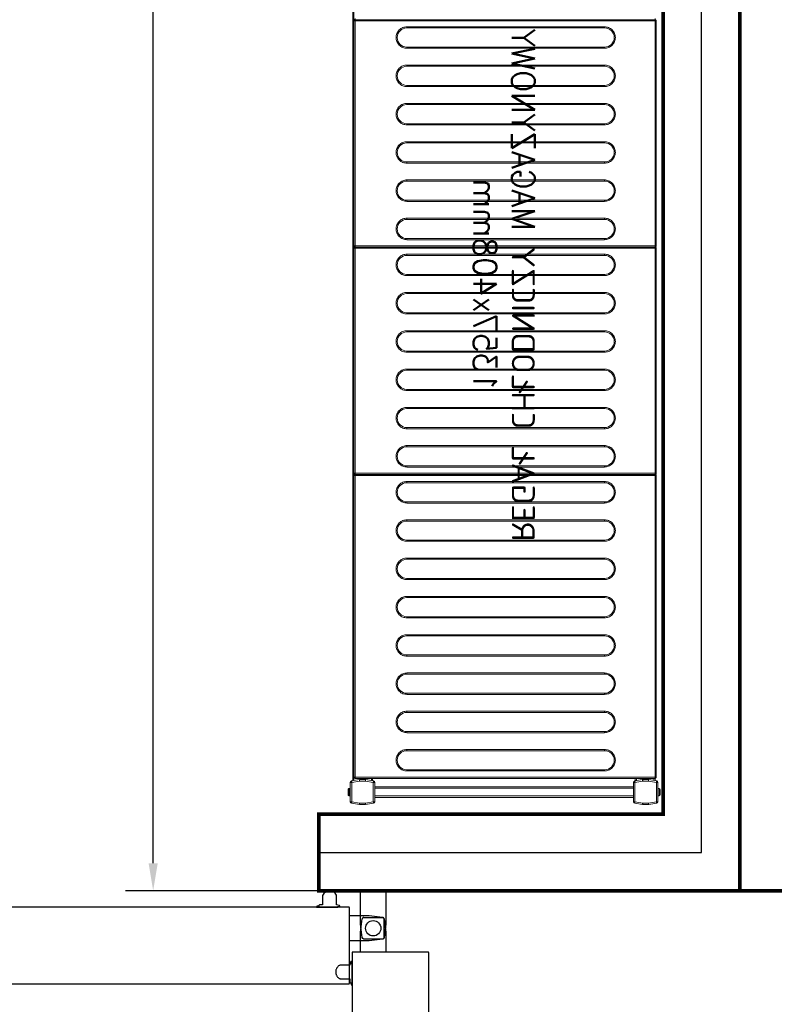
# Model space of a CAD drawing. Header units: millimetres. Extents: x 6161 to 8965, y -9035 to -5431.
# Tile 116 of 256: x 7979 to 8078, y -7333 to -7204. Entities that reach past the tile are written whole.
import ezdxf

# ---------------------------------------------------------------- set-up
doc = ezdxf.new("R2010")
doc.units = ezdxf.units.MM
doc.linetypes.add('DASHED', pattern=[19.05, 12.7, -6.35])
doc.layers.add('Komory', color=132, linetype='Continuous')
doc.layers.add('Regały', color=3, linetype='Continuous')
doc.styles.add('Arch-Dim', font='romans.shx', dxfattribs={"width": 0.75})
doc.styles.add('RomanS', font='romans.shx')
doc.linetypes.add('BATTING', pattern='A,0.0001,-0.1,[134,ltypeshp.shx,S=0.1,R=0,X=-0.1,Y=0],-0.2,[134,ltypeshp.shx,S=0.1,R=180,X=0.1,Y=0],-0.1', length=0.4001)
doc.dimstyles.new('Standard 50', dxfattribs={"dimscale": 20, "dimtxt": 0.18, "dimasz": 0.18, "dimexe": 0.18, "dimexo": 0.0625, "dimgap": 0.09, "dimtad": 1, "dimdec": 1, "dimzin": 0, "dimdsep": 46, "dimtxsty": 'Arch-Dim', "dimcen": 0.09, "dimclrd": 2, "dimclre": 2, "dimclrt": 1, "dimadec": 0, "dimazin": 0, "dimtfac": 1, "dimtdec": 1, "dimtofl": 0, "dimtmove": 0, "dimatfit": 3, "dimfxl": 0, "dimtolj": 1, "dimtzin": 0, "dimarcsym": 0})

# ---------------------------------------------------------------- blocks, each defined once
blk = doc.blocks.new('*U586')
at = {"const_width": 0.5}
blk.add_lwpolyline([(140, 330), (140, 340), (200, 340), (200, 0), (0, 0), (0, 340), (60, 340), (60, 330), (10, 330), (10, 10), (190, 10), (190, 330)], close=True, dxfattribs=at)
blk = doc.blocks.new('*D584')
at = {"color": 2, "lineweight": -2, "transparency": 16777216}
for p, q in [((41.25, 340), (80.25, 340)), ((76.65, 336.4), (76.65, 3.6)), ((41.25, 0), (80.25, 0))]:
    blk.add_line(p, q, dxfattribs=at)
at = {"color": 2, "transparency": 16777216}
for points in [[(76.05, 336.4), (77.25, 336.4), (76.65, 340)], [(76.05, 3.6), (77.25, 3.6), (76.65, 0)]]:
    blk.add_solid(points, dxfattribs=at)
at = {"layer": 'Defpoints', "color": 0, "transparency": 16777216}
for p in [(40, 340), (40, 0), (76.65, 0)]:
    blk.add_point(p, dxfattribs=at)
at = {"color": 1, "transparency": 16777216, "insert": (73.05, 170), "char_height": 3.6, "attachment_point": 5, "rotation": 90, "style": 'Arch-Dim'}
blk.add_mtext('\\A1;340.0', dxfattribs=at)
blk = doc.blocks.new('*U56')
at = {"lineweight": 15}
for p, q in [((1.73, 0), (1.82, 0)), ((0.18, -0.47), (0, -1.51)), ((0.18, -0.47), (0, -1.5)), ((0.38, -0.51), (0.2, -1.53)), ((2.9, -0.3), (0.38, -0.3)), ((0.38, -0.31), (0.38, -0.51)), ((2.9, -0.31), (0.38, -0.31)), ((2.9, -0.51), (0.38, -0.51)), ((1.17, -0.15), (1.17, -0.3)), ((2.12, -0.15), (1.17, -0.15)), ((1.88, -0.12), (1.76, -0.12)), ((2.12, -0.3), (2.12, -0.15)), ((2.9, -0.51), (2.9, -0.31)), ((3.08, -1.53), (2.9, -0.51)), ((3.28, -1.51), (3.1, -0.47)), ((3.28, -1.5), (3.1, -0.47)), ((3.43, -0.68), (3.14, -0.68)), ((3.43, -0.82), (3.16, -0.82)), ((3.43, -0.67), (3.43, -39.87)), ((3.58, -0.67), (3.43, -0.67)), ((3.58, -0.52), (3.58, -0.52)), ((42.98, -0.52), (3.58, -0.52)), ((3.58, -0.52), (3.58, -0.67)), ((42.98, -0.67), (3.58, -0.67)), ((3.58, -0.67), (3.58, -39.87)), ((42.98, -0.52), (42.98, -0.52)), ((42.98, -0.67), (42.98, -0.52)), ((43.13, -0.67), (42.98, -0.67)), ((42.98, -39.87), (42.98, -0.67)), ((43.13, -39.87), (43.13, -0.67)), ((43.28, -0.67), (43.13, -0.67)), ((72.68, -0.52), (43.28, -0.52)), ((43.28, -0.52), (43.28, -0.52)), ((43.28, -0.52), (43.28, -0.67)), ((72.68, -0.67), (43.28, -0.67)), ((43.28, -0.67), (43.28, -39.87)), ((72.68, -0.52), (72.68, -0.52)), ((72.68, -0.67), (72.68, -0.52)), ((72.83, -0.67), (72.68, -0.67)), ((72.68, -39.87), (72.68, -0.67)), ((72.83, -0.67), (72.83, -39.87)), ((72.98, -0.67), (72.83, -0.67)), ((102.38, -0.52), (72.98, -0.52)), ((72.98, -0.52), (72.98, -0.52)), ((72.98, -0.52), (72.98, -0.67)), ((102.38, -0.67), (72.98, -0.67)), ((72.98, -0.67), (72.98, -39.87)), ((102.38, -0.52), (102.38, -0.52)), ((102.38, -0.67), (102.38, -0.52)), ((102.53, -0.67), (102.38, -0.67)), ((102.38, -39.87), (102.38, -0.67)), ((102.53, -39.87), (102.53, -0.67)), ((102.68, -0.67), (102.53, -0.67)), ((0, -1.5), (0, -2.3)), ((0, -1.51), (0, -2.29)), ((0, -2.29), (0.2, -2.29)), ((0, -2.3), (0, -2.3)), ((0, -2.33), (0.18, -3.34)), ((0.2, -1.53), (0.2, -2.29)), ((0.2, -2.29), (0.38, -3.31)), ((2.9, -3.31), (3.08, -2.29)), ((3.08, -2.29), (3.08, -1.53)), ((3.08, -2.29), (3.28, -2.29)), ((3.1, -3.34), (3.28, -2.33)), ((3.28, -2.38), (3.15, -3.12)), ((3.28, -1.51), (3.28, -1.5)), ((3.28, -2.29), (3.28, -1.51)), ((3.28, -2.3), (3.28, -2.29)), ((3.28, -2.3), (3.28, -2.38)), ((3.28, -2.3), (3.28, -2.3)), ((0.38, -3.31), (2.9, -3.31)), ((0.38, -3.31), (0.38, -3.51)), ((0.38, -3.51), (2.9, -3.51)), ((0.94, -3.51), (0.94, -37.3)), ((1.14, -3.51), (1.14, -37.3)), ((2.14, -3.51), (2.14, -37.3)), ((2.34, -3.51), (2.34, -37.3)), ((2.9, -3.51), (2.9, -3.31)), ((3.43, -3.28), (3.12, -3.28)), ((3.43, -3.12), (3.15, -3.12)), ((0.18, -37.47), (0, -38.5)), ((0, -38.5), (0.18, -37.47)), ((0, -38.5), (0, -39.28)), ((0, -39.3), (0, -38.5)), ((0.38, -37.5), (0.2, -38.52)), ((0.2, -38.52), (0.2, -39.28)), ((0.38, -37.3), (0.38, -37.5)), ((2.9, -37.3), (0.38, -37.3)), ((2.9, -37.5), (0.38, -37.5)), ((2.9, -37.5), (2.9, -37.3)), ((3.08, -38.52), (2.9, -37.5)), ((3.08, -39.28), (3.08, -38.52)), ((3.28, -38.5), (3.1, -37.47)), ((3.43, -37.58), (3.12, -37.58)), ((3.15, -37.73), (3.28, -38.48)), ((3.43, -37.73), (3.15, -37.73)), ((3.28, -38.48), (3.28, -38.5)), ((3.28, -39.28), (3.28, -38.5)), ((0, -39.28), (0.2, -39.28)), ((0.18, -40.33), (0, -39.3)), ((0, -39.32), (0.18, -40.33)), ((0.2, -39.28), (0.38, -40.3)), ((2.9, -40.3), (3.08, -39.28)), ((3.08, -39.28), (3.28, -39.28)), ((3.1, -40.33), (3.28, -39.32)), ((3.28, -39.28), (3.28, -39.3)), ((3.28, -39.3), (3.28, -39.32)), ((3.43, -39.87), (3.58, -39.87)), ((3.58, -39.87), (42.98, -39.87)), ((3.58, -39.97), (3.58, -39.87)), ((42.98, -39.87), (42.98, -39.97)), ((42.98, -39.87), (43.13, -39.87)), ((43.13, -39.87), (43.28, -39.87)), ((43.28, -39.87), (72.68, -39.87)), ((43.28, -39.97), (43.28, -39.87)), ((72.68, -39.87), (72.83, -39.87)), ((72.68, -39.87), (72.68, -39.97)), ((72.83, -39.87), (72.98, -39.87)), ((72.98, -39.87), (102.38, -39.87)), ((72.98, -39.97), (72.98, -39.87)), ((102.38, -39.87), (102.38, -39.97)), ((102.38, -39.87), (102.53, -39.87)), ((102.53, -39.87), (102.68, -39.87)), ((0.38, -40.3), (2.9, -40.3)), ((0.38, -40.3), (0.38, -40.5)), ((0.38, -40.5), (2.9, -40.5)), ((1.17, -40.5), (1.17, -40.65)), ((1.17, -40.65), (2.12, -40.65)), ((1.17, -40.68), (1.17, -40.68)), ((2.11, -40.68), (2.11, -40.68)), ((2.12, -40.65), (2.12, -40.5)), ((2.9, -40.5), (2.9, -40.3)), ((4.38, -40.18), (3.13, -40.18)), ((4.38, -40.03), (3.16, -40.03)), ((3.58, -40.02), (3.58, -39.97)), ((3.58, -40.02), (42.98, -40.02)), ((4.38, -40.02), (4.38, -40.03)), ((131.28, -40.03), (4.38, -40.03)), ((4.38, -40.03), (4.38, -40.18)), ((131.28, -40.18), (4.38, -40.18)), ((42.98, -39.97), (42.98, -40.02)), ((43.28, -40.02), (43.28, -39.97)), ((43.28, -40.02), (72.68, -40.02)), ((72.68, -39.97), (72.68, -40.02)), ((72.98, -40.02), (72.98, -39.97)), ((72.98, -40.02), (102.38, -40.02)), ((102.38, -39.97), (102.38, -40.02))]:
    blk.add_line(p, q, dxfattribs=at)
at = {"color": 253, "lineweight": 15, "true_color": 0xa6a6a6}
for p, q in [((4.4, -33.12), (4.4, -7.27)), ((4.4, -7.27), (4.55, -7.27)), ((4.55, -33.12), (4.55, -7.27)), ((7.05, -7.27), (7.05, -33.12)), ((7.05, -7.27), (7.2, -7.27)), ((7.2, -7.27), (7.2, -33.12)), ((9.4, -33.12), (9.4, -7.27)), ((9.4, -7.27), (9.55, -7.27)), ((9.55, -33.12), (9.55, -7.27)), ((12.05, -7.27), (12.05, -33.12)), ((12.05, -7.27), (12.2, -7.27)), ((12.2, -7.27), (12.2, -33.12)), ((14.4, -33.12), (14.4, -7.27)), ((14.4, -7.27), (14.55, -7.27)), ((14.55, -33.12), (14.55, -7.27)), ((17.05, -7.27), (17.05, -33.12)), ((17.05, -7.27), (17.2, -7.27)), ((17.2, -7.27), (17.2, -33.12)), ((19.4, -33.12), (19.4, -7.27)), ((19.4, -7.27), (19.55, -7.27)), ((19.55, -33.12), (19.55, -7.27)), ((22.05, -7.27), (22.05, -33.12)), ((22.05, -7.27), (22.2, -7.27)), ((22.2, -7.27), (22.2, -33.12)), ((24.4, -33.12), (24.4, -7.27)), ((24.4, -7.27), (24.55, -7.27)), ((24.55, -33.12), (24.55, -7.27)), ((27.05, -7.27), (27.05, -33.12)), ((27.05, -7.27), (27.2, -7.27)), ((27.2, -7.27), (27.2, -33.12)), ((29.4, -33.12), (29.4, -7.27)), ((29.4, -7.27), (29.55, -7.27)), ((29.55, -33.12), (29.55, -7.27)), ((32.05, -7.27), (32.05, -33.12)), ((32.05, -7.27), (32.2, -7.27)), ((32.2, -7.27), (32.2, -33.12)), ((34.4, -33.12), (34.4, -7.27)), ((34.4, -7.27), (34.55, -7.27)), ((34.55, -33.12), (34.55, -7.27)), ((37.05, -7.27), (37.05, -33.12)), ((37.05, -7.27), (37.2, -7.27)), ((37.2, -7.27), (37.2, -33.12)), ((39.4, -33.12), (39.4, -7.27)), ((39.4, -7.27), (39.55, -7.27)), ((39.55, -33.12), (39.55, -7.27)), ((42.05, -7.27), (42.05, -33.12)), ((42.05, -7.27), (42.2, -7.27)), ((42.2, -7.27), (42.2, -33.12)), ((44.1, -33.12), (44.1, -7.27)), ((44.1, -7.27), (44.25, -7.27)), ((44.25, -33.12), (44.25, -7.27)), ((46.75, -7.27), (46.75, -33.12)), ((46.75, -7.27), (46.9, -7.27)), ((46.9, -7.27), (46.9, -33.12)), ((49.1, -33.12), (49.1, -7.27)), ((49.1, -7.27), (49.25, -7.27)), ((49.25, -33.12), (49.25, -7.27)), ((51.75, -7.27), (51.75, -33.12)), ((51.75, -7.27), (51.9, -7.27)), ((51.9, -7.27), (51.9, -33.12)), ((54.1, -33.12), (54.1, -7.27)), ((54.1, -7.27), (54.25, -7.27)), ((54.25, -33.12), (54.25, -7.27)), ((56.75, -7.27), (56.75, -33.12)), ((56.75, -7.27), (56.9, -7.27)), ((56.9, -7.27), (56.9, -33.12)), ((59.1, -33.12), (59.1, -7.27)), ((59.1, -7.27), (59.25, -7.27)), ((59.25, -33.12), (59.25, -7.27)), ((61.75, -7.27), (61.75, -33.12)), ((61.75, -7.27), (61.9, -7.27)), ((61.9, -7.27), (61.9, -33.12)), ((64.1, -33.12), (64.1, -7.27)), ((64.1, -7.27), (64.25, -7.27)), ((64.25, -33.12), (64.25, -7.27)), ((66.75, -7.27), (66.75, -33.12)), ((66.75, -7.27), (66.9, -7.27)), ((66.9, -7.27), (66.9, -33.12)), ((69.1, -33.12), (69.1, -7.27)), ((69.1, -7.27), (69.25, -7.27)), ((69.25, -33.12), (69.25, -7.27)), ((71.75, -7.27), (71.75, -33.12)), ((71.75, -7.27), (71.9, -7.27)), ((71.9, -7.27), (71.9, -33.12)), ((73.8, -33.12), (73.8, -7.27)), ((73.8, -7.27), (73.95, -7.27)), ((73.95, -33.12), (73.95, -7.27)), ((76.45, -7.27), (76.45, -33.12)), ((76.45, -7.27), (76.6, -7.27)), ((76.6, -7.27), (76.6, -33.12)), ((78.8, -33.12), (78.8, -7.27)), ((78.8, -7.27), (78.95, -7.27)), ((78.95, -33.12), (78.95, -7.27)), ((81.45, -7.27), (81.45, -33.12)), ((81.45, -7.27), (81.6, -7.27)), ((81.6, -7.27), (81.6, -33.12)), ((83.8, -33.12), (83.8, -7.27)), ((83.8, -7.27), (83.95, -7.27)), ((83.95, -33.12), (83.95, -7.27)), ((86.45, -7.27), (86.45, -33.12)), ((86.45, -7.27), (86.6, -7.27)), ((86.6, -7.27), (86.6, -33.12)), ((88.8, -33.12), (88.8, -7.27)), ((88.8, -7.27), (88.95, -7.27)), ((88.95, -33.12), (88.95, -7.27)), ((91.45, -7.27), (91.45, -33.12)), ((91.45, -7.27), (91.6, -7.27)), ((91.6, -7.27), (91.6, -33.12)), ((93.8, -33.12), (93.8, -7.27)), ((93.8, -7.27), (93.95, -7.27)), ((93.95, -33.12), (93.95, -7.27)), ((96.45, -7.27), (96.45, -33.12)), ((96.45, -7.27), (96.6, -7.27)), ((96.6, -7.27), (96.6, -33.12)), ((98.8, -33.12), (98.8, -7.27)), ((98.8, -7.27), (98.95, -7.27)), ((98.95, -33.12), (98.95, -7.27)), ((101.45, -7.27), (101.45, -33.12)), ((101.45, -7.27), (101.6, -7.27)), ((101.6, -7.27), (101.6, -33.12)), ((4.4, -33.12), (4.55, -33.12)), ((7.2, -33.12), (7.05, -33.12)), ((9.4, -33.12), (9.55, -33.12)), ((12.2, -33.12), (12.05, -33.12)), ((14.4, -33.12), (14.55, -33.12)), ((17.2, -33.12), (17.05, -33.12)), ((19.4, -33.12), (19.55, -33.12)), ((22.2, -33.12), (22.05, -33.12)), ((24.4, -33.12), (24.55, -33.12)), ((27.2, -33.12), (27.05, -33.12)), ((29.4, -33.12), (29.55, -33.12)), ((32.2, -33.12), (32.05, -33.12)), ((34.4, -33.12), (34.55, -33.12)), ((37.2, -33.12), (37.05, -33.12)), ((39.4, -33.12), (39.55, -33.12)), ((42.2, -33.12), (42.05, -33.12)), ((44.1, -33.12), (44.25, -33.12)), ((46.9, -33.12), (46.75, -33.12)), ((49.1, -33.12), (49.25, -33.12)), ((51.9, -33.12), (51.75, -33.12)), ((54.1, -33.12), (54.25, -33.12)), ((56.9, -33.12), (56.75, -33.12)), ((59.1, -33.12), (59.25, -33.12)), ((61.9, -33.12), (61.75, -33.12)), ((64.1, -33.12), (64.25, -33.12)), ((66.9, -33.12), (66.75, -33.12)), ((69.1, -33.12), (69.25, -33.12)), ((71.9, -33.12), (71.75, -33.12)), ((73.8, -33.12), (73.95, -33.12)), ((76.6, -33.12), (76.45, -33.12)), ((78.8, -33.12), (78.95, -33.12)), ((81.6, -33.12), (81.45, -33.12)), ((83.8, -33.12), (83.95, -33.12)), ((86.6, -33.12), (86.45, -33.12)), ((88.8, -33.12), (88.95, -33.12)), ((91.6, -33.12), (91.45, -33.12)), ((93.8, -33.12), (93.95, -33.12)), ((96.6, -33.12), (96.45, -33.12)), ((98.8, -33.12), (98.95, -33.12)), ((101.6, -33.12), (101.45, -33.12))]:
    blk.add_line(p, q, dxfattribs=at)
at = {"lineweight": 15, "flags": 128}
for points in [[(0.38, -0.51), (0.34, -0.5), (0.3, -0.5), (0.27, -0.49), (0.24, -0.48), (0.22, -0.48), (0.2, -0.48), (0.19, -0.47), (0.18, -0.47)], [(3.1, -0.47), (3.1, -0.47), (3.09, -0.48), (3.07, -0.48), (3.04, -0.48), (3.01, -0.49), (2.98, -0.5), (2.94, -0.5), (2.9, -0.51)], [(0, -1.51), (0, -1.51), (0.01, -1.51), (0.03, -1.51), (0.05, -1.51), (0.07, -1.52), (0.1, -1.52), (0.13, -1.52), (0.17, -1.52), (0.2, -1.53)], [(0.2, -2.29), (0.16, -2.3), (0.12, -2.3), (0.09, -2.31), (0.06, -2.32), (0.04, -2.32), (0.02, -2.32), (0.01, -2.33), (0, -2.33)], [(3.08, -1.53), (3.12, -1.52), (3.16, -1.52), (3.19, -1.52), (3.22, -1.51), (3.25, -1.51), (3.27, -1.51), (3.28, -1.51), (3.28, -1.51)], [(3.28, -2.33), (3.28, -2.33), (3.27, -2.32), (3.25, -2.32), (3.22, -2.32), (3.19, -2.31), (3.16, -2.3), (3.12, -2.3), (3.08, -2.29)], [(0.18, -3.34), (0.19, -3.34), (0.2, -3.34), (0.22, -3.34), (0.24, -3.33), (0.27, -3.33), (0.3, -3.32), (0.34, -3.32), (0.38, -3.31)], [(2.9, -3.31), (2.94, -3.32), (2.98, -3.32), (3.01, -3.33), (3.04, -3.33), (3.07, -3.34), (3.09, -3.34), (3.1, -3.34), (3.1, -3.34)], [(3.15, -3.12), (3.15, -3.15), (3.14, -3.18), (3.14, -3.2), (3.13, -3.22), (3.13, -3.24), (3.13, -3.25), (3.13, -3.27), (3.12, -3.27), (3.12, -3.28)], [(0, -38.5), (0, -38.5), (0.02, -38.5), (0.03, -38.5), (0.06, -38.51), (0.09, -38.51), (0.12, -38.51), (0.16, -38.51), (0.2, -38.52)], [(0.38, -37.5), (0.34, -37.49), (0.3, -37.49), (0.27, -37.48), (0.24, -37.48), (0.22, -37.47), (0.2, -37.47), (0.19, -37.47), (0.18, -37.47)], [(3.1, -37.47), (3.1, -37.47), (3.09, -37.47), (3.07, -37.47), (3.04, -37.48), (3.01, -37.48), (2.98, -37.49), (2.94, -37.49), (2.9, -37.5)], [(3.08, -38.52), (3.12, -38.51), (3.15, -38.51), (3.18, -38.51), (3.21, -38.51), (3.24, -38.5), (3.26, -38.5), (3.27, -38.5), (3.28, -38.5), (3.28, -38.5)], [(3.12, -37.58), (3.13, -37.58), (3.13, -37.59), (3.13, -37.6), (3.13, -37.62), (3.14, -37.64), (3.14, -37.67), (3.15, -37.7), (3.15, -37.73)], [(0.2, -39.28), (0.16, -39.29), (0.12, -39.3), (0.09, -39.3), (0.06, -39.31), (0.04, -39.31), (0.02, -39.31), (0.01, -39.32), (0, -39.32)], [(3.28, -39.32), (3.28, -39.32), (3.27, -39.31), (3.25, -39.31), (3.22, -39.31), (3.19, -39.3), (3.16, -39.3), (3.12, -39.29), (3.08, -39.28)], [(0.18, -40.33), (0.19, -40.33), (0.2, -40.33), (0.22, -40.33), (0.24, -40.32), (0.27, -40.32), (0.3, -40.31), (0.34, -40.31), (0.38, -40.3)], [(2.9, -40.3), (2.94, -40.31), (2.98, -40.31), (3.01, -40.32), (3.04, -40.32), (3.07, -40.33), (3.09, -40.33), (3.1, -40.33), (3.1, -40.33)]]:
    blk.add_lwpolyline(points, dxfattribs=at)
at = {"lineweight": 15}
for centre, radius, start, end in [((0.38, -0.5), 0.2, 90, 170), ((0.38, -0.51), 0.2, 90, 170), ((1.32, -0.15), 0.15, 90, 180), ((1.97, -0.15), 0.15, 0, 90), ((2.9, -0.5), 0.2, 10, 90), ((2.9, -0.51), 0.2, 10, 90), ((0.2, -2.29), 0.2, 180, 190), ((3.08, -2.29), 0.2, 350, 0), ((0.38, -3.31), 0.2, 190, 270), ((2.9, -3.31), 0.2, 270, 350), ((0.38, -37.5), 0.2, 90, 170), ((0.38, -37.5), 0.2, 90, 170), ((2.9, -37.5), 0.2, 10, 90), ((0.2, -39.28), 0.2, 180, 190), ((3.08, -39.28), 0.2, 350, 0), ((3.58, -39.87), 0.15, 180, 270), ((42.98, -39.87), 0.15, 270, 0), ((43.28, -39.87), 0.15, 180, 270), ((72.68, -39.87), 0.15, 270, 0), ((72.98, -39.87), 0.15, 180, 270), ((102.38, -39.87), 0.15, 270, 0), ((102.68, -39.87), 0.15, 180, 270), ((0.38, -40.3), 0.2, 190, 270), ((0.38, -40.3), 0.2, 190, 270), ((1.32, -40.65), 0.15, 180, 191.537), ((1.97, -40.65), 0.15, 348.463, 0), ((2.9, -40.3), 0.2, 270, 350)]:
    blk.add_arc(centre, radius, start, end, dxfattribs=at)
at = {"color": 253, "lineweight": 15, "true_color": 0xa6a6a6}
for centre, start, end in [((5.8, -7.27), 0, 180), ((10.8, -7.27), 0, 180), ((15.8, -7.27), 0, 180), ((20.8, -7.27), 0, 180), ((25.8, -7.27), 0, 180), ((30.8, -7.27), 0, 180), ((35.8, -7.27), 0, 180), ((40.8, -7.27), 0, 180), ((45.5, -7.27), 0, 180), ((50.5, -7.27), 0, 180), ((55.5, -7.27), 0, 180), ((60.5, -7.27), 0, 180), ((65.5, -7.27), 0, 180), ((70.5, -7.27), 0, 180), ((75.2, -7.27), 0, 180), ((80.2, -7.27), 0, 180), ((85.2, -7.27), 0, 180), ((90.2, -7.27), 0, 180), ((95.2, -7.27), 0, 180), ((100.2, -7.27), 0, 180), ((5.8, -33.12), 180, 0), ((10.8, -33.12), 180, 0), ((15.8, -33.12), 180, 0), ((20.8, -33.12), 180, 0), ((25.8, -33.12), 180, 0), ((30.8, -33.12), 180, 0), ((35.8, -33.12), 180, 0), ((40.8, -33.12), 180, 0), ((45.5, -33.12), 180, 0), ((50.5, -33.12), 180, 0), ((55.5, -33.12), 180, 0), ((60.5, -33.12), 180, 0), ((65.5, -33.12), 180, 0), ((70.5, -33.12), 180, 0), ((75.2, -33.12), 180, 0), ((80.2, -33.12), 180, 0), ((85.2, -33.12), 180, 0), ((90.2, -33.12), 180, 0), ((95.2, -33.12), 180, 0), ((100.2, -33.12), 180, 0)]:
    blk.add_arc(centre, 1.25, start, end, dxfattribs=at)
at = {"lineweight": 15}
for points, knots in [([(1.71, 0), (1.67, 0), (1.6, 0), (1.49, 0), (1.39, 0), (1.34, 0), (1.31, 0), (1.32, 0), (1.32, 0)], [0, 0, 0, 0, 0.188945, 0.389816, 0.590684, 0.779625, 0.968579, 1, 1, 1, 1]), ([(1.76, -0.12), (1.76, -0.1), (1.76, -0.07), (1.75, -0.03), (1.73, -0.01), (1.72, 0), (1.71, 0)], [0, 0, 0, 0, 0.243636, 0.487267, 0.73198, 1, 1, 1, 1]), ([(1.92, 0), (1.91, 0), (1.89, 0), (1.85, 0), (1.82, 0)], [0, 0, 0, 0, 0.31192, 1, 1, 1, 1]), ([(1.82, 0), (1.83, 0), (1.84, -0.01), (1.86, -0.03), (1.87, -0.07), (1.87, -0.1), (1.88, -0.12)], [0, 0, 0, 0, 0.250222, 0.500532, 0.748158, 1, 1, 1, 1]), ([(3.58, -0.52), (3.57, -0.52), (3.55, -0.52), (3.52, -0.53), (3.5, -0.55), (3.47, -0.57), (3.44, -0.61), (3.44, -0.65), (3.43, -0.67)], [0, 0, 0, 0, 0.130769, 0.260026, 0.387968, 0.514575, 0.761736, 1, 1, 1, 1]), ([(43.13, -0.67), (43.13, -0.65), (43.13, -0.61), (43.1, -0.57), (43.07, -0.55), (43.04, -0.53), (43.01, -0.52), (42.99, -0.52), (42.98, -0.52)], [0, 0, 0, 0, 0.238262, 0.485424, 0.612031, 0.739977, 0.869231, 1, 1, 1, 1]), ([(43.28, -0.52), (43.27, -0.52), (43.25, -0.52), (43.22, -0.53), (43.2, -0.55), (43.17, -0.57), (43.14, -0.61), (43.14, -0.65), (43.13, -0.67)], [0, 0, 0, 0, 0.1307696, 0.2600246, 0.3879723, 0.5145698, 0.761734, 1, 1, 1, 1]), ([(72.83, -0.67), (72.83, -0.65), (72.83, -0.61), (72.8, -0.57), (72.77, -0.55), (72.74, -0.53), (72.71, -0.52), (72.69, -0.52), (72.68, -0.52)], [0, 0, 0, 0, 0.238266, 0.485414, 0.61202, 0.739978, 0.869219, 1, 1, 1, 1]), ([(72.98, -0.52), (72.97, -0.52), (72.95, -0.52), (72.92, -0.53), (72.9, -0.55), (72.87, -0.57), (72.84, -0.61), (72.84, -0.65), (72.83, -0.67)], [0, 0, 0, 0, 0.130781, 0.260022, 0.38798, 0.514586, 0.761734, 1, 1, 1, 1]), ([(102.53, -0.67), (102.53, -0.65), (102.53, -0.61), (102.5, -0.57), (102.47, -0.55), (102.44, -0.53), (102.41, -0.52), (102.39, -0.52), (102.38, -0.52)], [0, 0, 0, 0, 0.238259, 0.485419, 0.612024, 0.73998, 0.86922, 1, 1, 1, 1]), ([(1.17, -40.68), (1.18, -40.7), (1.19, -40.73), (1.22, -40.77), (1.27, -40.79), (1.3, -40.8), (1.32, -40.8)], [0, 0, 0, 0, 0.243643, 0.487245, 0.731956, 1, 1, 1, 1]), ([(1.32, -40.8), (1.33, -40.8), (1.35, -40.8), (1.43, -40.8), (1.53, -40.8), (1.64, -40.8), (1.75, -40.8), (1.85, -40.8), (1.93, -40.8), (1.95, -40.8), (1.96, -40.8)], [0, 0, 0, 0, 0.121175, 0.250001, 0.378823, 0.5, 0.621177, 0.749999, 0.878825, 1, 1, 1, 1]), ([(1.96, -40.8), (1.98, -40.8), (2.01, -40.79), (2.06, -40.77), (2.09, -40.73), (2.1, -40.7), (2.11, -40.68)], [0, 0, 0, 0, 0.250219, 0.500551, 0.74815, 1, 1, 1, 1])]:
    blk.add_open_spline(points, degree=3, knots=knots, dxfattribs=at)
at = {"color": 253, "lineweight": 15, "true_color": 0xa6a6a6}
for points, knots in [([(4.4, -7.27), (4.41, -7.18), (4.42, -7), (4.49, -6.74), (4.62, -6.49), (4.81, -6.27), (5.03, -6.09), (5.28, -5.96), (5.54, -5.88), (5.8, -5.86), (6.06, -5.88), (6.33, -5.96), (6.58, -6.09), (6.8, -6.27), (6.98, -6.49), (7.11, -6.74), (7.19, -7), (7.2, -7.18), (7.2, -7.27)], [0, 0, 0, 0, 0.058258, 0.120006, 0.18432, 0.25, 0.31568, 0.379994, 0.441742, 0.5, 0.558258, 0.620006, 0.68432, 0.75, 0.81568, 0.879994, 0.941742, 1, 1, 1, 1]), ([(9.4, -7.27), (9.41, -7.18), (9.42, -7), (9.49, -6.74), (9.62, -6.49), (9.81, -6.27), (10.03, -6.09), (10.28, -5.96), (10.54, -5.88), (10.8, -5.86), (11.06, -5.88), (11.33, -5.96), (11.58, -6.09), (11.8, -6.27), (11.98, -6.49), (12.11, -6.74), (12.19, -7), (12.2, -7.18), (12.2, -7.27)], [0, 0, 0, 0, 0.058258, 0.120006, 0.18432, 0.25, 0.31568, 0.379994, 0.441742, 0.5, 0.558258, 0.620006, 0.68432, 0.75, 0.81568, 0.879994, 0.941742, 1, 1, 1, 1]), ([(14.4, -7.27), (14.41, -7.18), (14.42, -7), (14.49, -6.74), (14.62, -6.49), (14.81, -6.27), (15.03, -6.09), (15.28, -5.96), (15.54, -5.88), (15.8, -5.86), (16.06, -5.88), (16.33, -5.96), (16.58, -6.09), (16.8, -6.27), (16.98, -6.49), (17.11, -6.74), (17.19, -7), (17.2, -7.18), (17.2, -7.27)], [0, 0, 0, 0, 0.058258, 0.120006, 0.18432, 0.25, 0.31568, 0.379994, 0.441742, 0.5, 0.558258, 0.620006, 0.68432, 0.75, 0.81568, 0.879994, 0.941742, 1, 1, 1, 1]), ([(19.4, -7.27), (19.41, -7.18), (19.42, -7), (19.49, -6.74), (19.62, -6.49), (19.81, -6.27), (20.03, -6.09), (20.28, -5.96), (20.54, -5.88), (20.8, -5.86), (21.06, -5.88), (21.33, -5.96), (21.58, -6.09), (21.8, -6.27), (21.98, -6.49), (22.11, -6.74), (22.19, -7), (22.2, -7.18), (22.2, -7.27)], [0, 0, 0, 0, 0.058258, 0.120006, 0.18432, 0.25, 0.31568, 0.379994, 0.441742, 0.5, 0.558258, 0.620006, 0.68432, 0.75, 0.81568, 0.879994, 0.941742, 1, 1, 1, 1]), ([(24.4, -7.27), (24.41, -7.18), (24.42, -7), (24.49, -6.74), (24.62, -6.49), (24.81, -6.27), (25.03, -6.09), (25.28, -5.96), (25.54, -5.88), (25.8, -5.86), (26.06, -5.88), (26.33, -5.96), (26.58, -6.09), (26.8, -6.27), (26.98, -6.49), (27.11, -6.74), (27.19, -7), (27.2, -7.18), (27.2, -7.27)], [0, 0, 0, 0, 0.058258, 0.120006, 0.18432, 0.25, 0.31568, 0.379994, 0.441742, 0.5, 0.558258, 0.620006, 0.68432, 0.75, 0.81568, 0.879994, 0.941742, 1, 1, 1, 1]), ([(29.4, -7.27), (29.41, -7.18), (29.42, -7), (29.49, -6.74), (29.62, -6.49), (29.81, -6.27), (30.03, -6.09), (30.28, -5.96), (30.54, -5.88), (30.8, -5.86), (31.06, -5.88), (31.33, -5.96), (31.58, -6.09), (31.8, -6.27), (31.98, -6.49), (32.11, -6.74), (32.19, -7), (32.2, -7.18), (32.2, -7.27)], [0, 0, 0, 0, 0.058258, 0.120006, 0.18432, 0.25, 0.31568, 0.379994, 0.441742, 0.5, 0.558258, 0.620006, 0.68432, 0.75, 0.81568, 0.879994, 0.941742, 1, 1, 1, 1]), ([(34.4, -7.27), (34.41, -7.18), (34.42, -7), (34.49, -6.74), (34.62, -6.49), (34.81, -6.27), (35.03, -6.09), (35.28, -5.96), (35.54, -5.88), (35.8, -5.86), (36.06, -5.88), (36.33, -5.96), (36.58, -6.09), (36.8, -6.27), (36.98, -6.49), (37.11, -6.74), (37.19, -7), (37.2, -7.18), (37.2, -7.27)], [0, 0, 0, 0, 0.058258, 0.120006, 0.18432, 0.25, 0.31568, 0.379994, 0.441742, 0.5, 0.558258, 0.620006, 0.68432, 0.75, 0.81568, 0.879994, 0.941742, 1, 1, 1, 1]), ([(39.4, -7.27), (39.41, -7.18), (39.42, -7), (39.49, -6.74), (39.62, -6.49), (39.81, -6.27), (40.03, -6.09), (40.28, -5.96), (40.54, -5.88), (40.8, -5.86), (41.06, -5.88), (41.33, -5.96), (41.58, -6.09), (41.8, -6.27), (41.98, -6.49), (42.11, -6.74), (42.19, -7), (42.2, -7.18), (42.2, -7.27)], [0, 0, 0, 0, 0.058258, 0.120006, 0.18432, 0.25, 0.31568, 0.379994, 0.441742, 0.5, 0.558258, 0.620005, 0.68432, 0.75, 0.81568, 0.879994, 0.941742, 1, 1, 1, 1]), ([(44.1, -7.27), (44.11, -7.18), (44.12, -7), (44.19, -6.74), (44.32, -6.49), (44.51, -6.27), (44.73, -6.09), (44.98, -5.96), (45.24, -5.88), (45.5, -5.86), (45.76, -5.88), (46.03, -5.96), (46.28, -6.09), (46.5, -6.27), (46.68, -6.49), (46.81, -6.74), (46.89, -7), (46.9, -7.18), (46.9, -7.27)], [0, 0, 0, 0, 0.058258, 0.120006, 0.18432, 0.25, 0.31568, 0.379995, 0.441742, 0.5, 0.558258, 0.620006, 0.68432, 0.75, 0.81568, 0.879994, 0.941742, 1, 1, 1, 1]), ([(49.1, -7.27), (49.11, -7.18), (49.12, -7), (49.19, -6.74), (49.32, -6.49), (49.51, -6.27), (49.73, -6.09), (49.98, -5.96), (50.24, -5.88), (50.5, -5.86), (50.76, -5.88), (51.03, -5.96), (51.28, -6.09), (51.5, -6.27), (51.68, -6.49), (51.81, -6.74), (51.89, -7), (51.9, -7.18), (51.9, -7.27)], [0, 0, 0, 0, 0.058258, 0.120006, 0.18432, 0.25, 0.31568, 0.379994, 0.441742, 0.5, 0.558258, 0.620005, 0.68432, 0.75, 0.81568, 0.879994, 0.941742, 1, 1, 1, 1]), ([(54.1, -7.27), (54.11, -7.18), (54.12, -7), (54.19, -6.74), (54.32, -6.49), (54.51, -6.27), (54.73, -6.09), (54.98, -5.96), (55.24, -5.88), (55.5, -5.86), (55.76, -5.88), (56.03, -5.96), (56.28, -6.09), (56.5, -6.27), (56.68, -6.49), (56.81, -6.74), (56.89, -7), (56.9, -7.18), (56.9, -7.27)], [0, 0, 0, 0, 0.058258, 0.120006, 0.18432, 0.25, 0.31568, 0.379994, 0.441742, 0.5, 0.558258, 0.620006, 0.68432, 0.75, 0.81568, 0.879994, 0.941742, 1, 1, 1, 1]), ([(59.1, -7.27), (59.11, -7.18), (59.12, -7), (59.19, -6.74), (59.32, -6.49), (59.51, -6.27), (59.73, -6.09), (59.98, -5.96), (60.24, -5.88), (60.5, -5.86), (60.76, -5.88), (61.03, -5.96), (61.28, -6.09), (61.5, -6.27), (61.68, -6.49), (61.81, -6.74), (61.89, -7), (61.9, -7.18), (61.9, -7.27)], [0, 0, 0, 0, 0.058258, 0.120006, 0.18432, 0.25, 0.31568, 0.379995, 0.441742, 0.5, 0.558258, 0.620005, 0.68432, 0.75, 0.81568, 0.879994, 0.941742, 1, 1, 1, 1]), ([(64.1, -7.27), (64.11, -7.18), (64.12, -7), (64.19, -6.74), (64.32, -6.49), (64.51, -6.27), (64.73, -6.09), (64.98, -5.96), (65.24, -5.88), (65.5, -5.86), (65.76, -5.88), (66.03, -5.96), (66.28, -6.09), (66.5, -6.27), (66.68, -6.49), (66.81, -6.74), (66.89, -7), (66.9, -7.18), (66.9, -7.27)], [0, 0, 0, 0, 0.058258, 0.120006, 0.184321, 0.25, 0.31568, 0.379995, 0.441741, 0.5, 0.558258, 0.620006, 0.68432, 0.75, 0.815679, 0.879994, 0.941742, 1, 1, 1, 1]), ([(69.1, -7.27), (69.11, -7.18), (69.12, -7), (69.19, -6.74), (69.32, -6.49), (69.51, -6.27), (69.73, -6.09), (69.98, -5.96), (70.24, -5.88), (70.5, -5.86), (70.76, -5.88), (71.03, -5.96), (71.28, -6.09), (71.5, -6.27), (71.68, -6.49), (71.81, -6.74), (71.89, -7), (71.9, -7.18), (71.9, -7.27)], [0, 0, 0, 0, 0.058258, 0.120006, 0.18432, 0.25, 0.31568, 0.379994, 0.441742, 0.5, 0.558259, 0.620005, 0.68432, 0.75, 0.81568, 0.879994, 0.941742, 1, 1, 1, 1]), ([(73.8, -7.27), (73.81, -7.18), (73.82, -7), (73.89, -6.74), (74.02, -6.49), (74.21, -6.27), (74.43, -6.09), (74.68, -5.96), (74.94, -5.88), (75.2, -5.86), (75.46, -5.88), (75.73, -5.96), (75.98, -6.09), (76.2, -6.27), (76.38, -6.49), (76.51, -6.74), (76.59, -7), (76.6, -7.18), (76.6, -7.27)], [0, 0, 0, 0, 0.058258, 0.120006, 0.184321, 0.25, 0.31568, 0.379995, 0.441741, 0.5, 0.558259, 0.620005, 0.68432, 0.75, 0.815679, 0.879994, 0.941742, 1, 1, 1, 1]), ([(78.8, -7.27), (78.81, -7.18), (78.82, -7), (78.89, -6.74), (79.02, -6.49), (79.21, -6.27), (79.43, -6.09), (79.68, -5.96), (79.94, -5.88), (80.2, -5.86), (80.46, -5.88), (80.73, -5.96), (80.98, -6.09), (81.2, -6.27), (81.38, -6.49), (81.51, -6.74), (81.59, -7), (81.6, -7.18), (81.6, -7.27)], [0, 0, 0, 0, 0.058258, 0.120006, 0.18432, 0.25, 0.31568, 0.379994, 0.441742, 0.5, 0.558257, 0.620005, 0.68432, 0.75, 0.81568, 0.879994, 0.941742, 1, 1, 1, 1]), ([(83.8, -7.27), (83.81, -7.18), (83.82, -7), (83.89, -6.74), (84.02, -6.49), (84.21, -6.27), (84.43, -6.09), (84.68, -5.96), (84.94, -5.88), (85.2, -5.86), (85.46, -5.88), (85.73, -5.96), (85.98, -6.09), (86.2, -6.27), (86.38, -6.49), (86.51, -6.74), (86.59, -7), (86.6, -7.18), (86.6, -7.27)], [0, 0, 0, 0, 0.058258, 0.120006, 0.18432, 0.25, 0.315679, 0.379994, 0.441742, 0.500001, 0.558258, 0.620006, 0.68432, 0.75, 0.81568, 0.879994, 0.941742, 1, 1, 1, 1]), ([(88.8, -7.27), (88.81, -7.18), (88.82, -7), (88.89, -6.74), (89.02, -6.49), (89.21, -6.27), (89.43, -6.09), (89.68, -5.96), (89.94, -5.88), (90.2, -5.86), (90.46, -5.88), (90.73, -5.96), (90.98, -6.09), (91.2, -6.27), (91.38, -6.49), (91.51, -6.74), (91.59, -7), (91.6, -7.18), (91.6, -7.27)], [0, 0, 0, 0, 0.058258, 0.120006, 0.18432, 0.25, 0.31568, 0.379994, 0.441742, 0.499999, 0.558258, 0.620006, 0.684321, 0.75, 0.81568, 0.879994, 0.941742, 1, 1, 1, 1]), ([(93.8, -7.27), (93.81, -7.18), (93.82, -7), (93.89, -6.74), (94.02, -6.49), (94.21, -6.27), (94.43, -6.09), (94.68, -5.96), (94.94, -5.88), (95.2, -5.86), (95.46, -5.88), (95.73, -5.96), (95.98, -6.09), (96.2, -6.27), (96.38, -6.49), (96.51, -6.74), (96.59, -7), (96.6, -7.18), (96.6, -7.27)], [0, 0, 0, 0, 0.058258, 0.120006, 0.18432, 0.25, 0.31568, 0.379995, 0.441743, 0.5, 0.558258, 0.620006, 0.68432, 0.75, 0.81568, 0.879994, 0.941742, 1, 1, 1, 1]), ([(98.8, -7.27), (98.81, -7.18), (98.82, -7), (98.89, -6.74), (99.02, -6.49), (99.21, -6.27), (99.43, -6.09), (99.68, -5.96), (99.94, -5.88), (100.2, -5.86), (100.46, -5.88), (100.73, -5.96), (100.98, -6.09), (101.2, -6.27), (101.38, -6.49), (101.51, -6.74), (101.59, -7), (101.6, -7.18), (101.6, -7.27)], [0, 0, 0, 0, 0.058258, 0.120006, 0.184321, 0.25, 0.31568, 0.379995, 0.441741, 0.5, 0.558259, 0.620005, 0.68432, 0.75, 0.815679, 0.879994, 0.941742, 1, 1, 1, 1]), ([(7.2, -33.12), (7.2, -33.2), (7.19, -33.38), (7.11, -33.64), (6.98, -33.89), (6.8, -34.11), (6.58, -34.29), (6.33, -34.42), (6.06, -34.5), (5.8, -34.52), (5.54, -34.5), (5.28, -34.42), (5.03, -34.29), (4.81, -34.11), (4.62, -33.89), (4.49, -33.64), (4.42, -33.38), (4.41, -33.2), (4.4, -33.12)], [0, 0, 0, 0, 0.058258, 0.120006, 0.18432, 0.25, 0.31568, 0.379994, 0.441742, 0.5, 0.558258, 0.620006, 0.68432, 0.75, 0.81568, 0.879994, 0.941742, 1, 1, 1, 1]), ([(12.2, -33.12), (12.2, -33.2), (12.19, -33.38), (12.11, -33.64), (11.98, -33.89), (11.8, -34.11), (11.58, -34.29), (11.33, -34.42), (11.06, -34.5), (10.8, -34.52), (10.54, -34.5), (10.28, -34.42), (10.03, -34.29), (9.81, -34.11), (9.62, -33.89), (9.49, -33.64), (9.42, -33.38), (9.41, -33.2), (9.4, -33.12)], [0, 0, 0, 0, 0.058258, 0.120006, 0.18432, 0.25, 0.31568, 0.379994, 0.441742, 0.5, 0.558258, 0.620006, 0.68432, 0.75, 0.81568, 0.879994, 0.941742, 1, 1, 1, 1]), ([(17.2, -33.12), (17.2, -33.2), (17.19, -33.38), (17.11, -33.64), (16.98, -33.89), (16.8, -34.11), (16.58, -34.29), (16.33, -34.42), (16.06, -34.5), (15.8, -34.52), (15.54, -34.5), (15.28, -34.42), (15.03, -34.29), (14.81, -34.11), (14.62, -33.89), (14.49, -33.64), (14.42, -33.38), (14.41, -33.2), (14.4, -33.12)], [0, 0, 0, 0, 0.058258, 0.120006, 0.18432, 0.25, 0.31568, 0.379994, 0.441742, 0.5, 0.558258, 0.620006, 0.68432, 0.75, 0.81568, 0.879994, 0.941742, 1, 1, 1, 1]), ([(22.2, -33.12), (22.2, -33.2), (22.19, -33.38), (22.11, -33.64), (21.98, -33.89), (21.8, -34.11), (21.58, -34.29), (21.33, -34.42), (21.06, -34.5), (20.8, -34.52), (20.54, -34.5), (20.28, -34.42), (20.03, -34.29), (19.81, -34.11), (19.62, -33.89), (19.49, -33.64), (19.42, -33.38), (19.41, -33.2), (19.4, -33.12)], [0, 0, 0, 0, 0.058258, 0.120006, 0.18432, 0.25, 0.31568, 0.379994, 0.441742, 0.5, 0.558258, 0.620006, 0.684321, 0.75, 0.81568, 0.879994, 0.941742, 1, 1, 1, 1]), ([(27.2, -33.12), (27.2, -33.2), (27.19, -33.38), (27.11, -33.64), (26.98, -33.89), (26.8, -34.11), (26.58, -34.29), (26.33, -34.42), (26.06, -34.5), (25.8, -34.52), (25.54, -34.5), (25.28, -34.42), (25.03, -34.29), (24.81, -34.11), (24.62, -33.89), (24.49, -33.64), (24.42, -33.38), (24.41, -33.2), (24.4, -33.12)], [0, 0, 0, 0, 0.058258, 0.120005, 0.18432, 0.25, 0.31568, 0.379994, 0.441742, 0.5, 0.558258, 0.620006, 0.684321, 0.75, 0.81568, 0.879994, 0.941742, 1, 1, 1, 1]), ([(32.2, -33.12), (32.2, -33.2), (32.19, -33.38), (32.11, -33.64), (31.98, -33.89), (31.8, -34.11), (31.58, -34.29), (31.33, -34.42), (31.06, -34.5), (30.8, -34.52), (30.54, -34.5), (30.28, -34.42), (30.03, -34.29), (29.81, -34.11), (29.62, -33.89), (29.49, -33.64), (29.42, -33.38), (29.41, -33.2), (29.4, -33.12)], [0, 0, 0, 0, 0.058258, 0.1200055, 0.1843203, 0.2500001, 0.3156796, 0.3799944, 0.441742, 0.5000001, 0.5582579, 0.6200055, 0.6843203, 0.7499998, 0.8156796, 0.8799944, 0.941742, 1, 1, 1, 1]), ([(37.2, -33.12), (37.2, -33.2), (37.19, -33.38), (37.11, -33.64), (36.98, -33.89), (36.8, -34.11), (36.58, -34.29), (36.33, -34.42), (36.06, -34.5), (35.8, -34.52), (35.54, -34.5), (35.28, -34.42), (35.03, -34.29), (34.81, -34.11), (34.62, -33.89), (34.49, -33.64), (34.42, -33.38), (34.41, -33.2), (34.4, -33.12)], [0, 0, 0, 0, 0.058258, 0.1200055, 0.1843201, 0.2499999, 0.3156797, 0.3799945, 0.4417421, 0.4999999, 0.558258, 0.6200056, 0.6843204, 0.7499999, 0.8156796, 0.8799944, 0.941742, 1, 1, 1, 1]), ([(42.2, -33.12), (42.2, -33.2), (42.19, -33.38), (42.11, -33.64), (41.98, -33.89), (41.8, -34.11), (41.58, -34.29), (41.33, -34.42), (41.06, -34.5), (40.8, -34.52), (40.54, -34.5), (40.28, -34.42), (40.03, -34.29), (39.81, -34.11), (39.62, -33.89), (39.49, -33.64), (39.42, -33.38), (39.41, -33.2), (39.4, -33.12)], [0, 0, 0, 0, 0.058258, 0.120005, 0.18432, 0.25, 0.315679, 0.379995, 0.441742, 0.5, 0.558258, 0.620006, 0.68432, 0.75, 0.81568, 0.879994, 0.941742, 1, 1, 1, 1]), ([(46.9, -33.12), (46.9, -33.2), (46.89, -33.38), (46.81, -33.64), (46.68, -33.89), (46.5, -34.11), (46.28, -34.29), (46.03, -34.42), (45.76, -34.5), (45.5, -34.52), (45.24, -34.5), (44.98, -34.42), (44.73, -34.29), (44.51, -34.11), (44.32, -33.89), (44.19, -33.64), (44.12, -33.38), (44.11, -33.2), (44.1, -33.12)], [0, 0, 0, 0, 0.058258, 0.120006, 0.18432, 0.25, 0.31568, 0.379994, 0.441742, 0.5, 0.558258, 0.620005, 0.684321, 0.75, 0.81568, 0.879995, 0.941742, 1, 1, 1, 1]), ([(51.9, -33.12), (51.9, -33.2), (51.89, -33.38), (51.81, -33.64), (51.68, -33.89), (51.5, -34.11), (51.28, -34.29), (51.03, -34.42), (50.76, -34.5), (50.5, -34.52), (50.24, -34.5), (49.98, -34.42), (49.73, -34.29), (49.51, -34.11), (49.32, -33.89), (49.19, -33.64), (49.12, -33.38), (49.11, -33.2), (49.1, -33.12)], [0, 0, 0, 0, 0.058258, 0.120005, 0.18432, 0.25, 0.315679, 0.379995, 0.441742, 0.5, 0.558258, 0.620006, 0.68432, 0.75, 0.81568, 0.879994, 0.941742, 1, 1, 1, 1]), ([(56.9, -33.12), (56.9, -33.2), (56.89, -33.38), (56.81, -33.64), (56.68, -33.89), (56.5, -34.11), (56.28, -34.29), (56.03, -34.42), (55.76, -34.5), (55.5, -34.52), (55.24, -34.5), (54.98, -34.42), (54.73, -34.29), (54.51, -34.11), (54.32, -33.89), (54.19, -33.64), (54.12, -33.38), (54.11, -33.2), (54.1, -33.12)], [0, 0, 0, 0, 0.058258, 0.120006, 0.18432, 0.25, 0.31568, 0.379994, 0.441742, 0.5, 0.558258, 0.620006, 0.68432, 0.75, 0.81568, 0.879994, 0.941742, 1, 1, 1, 1]), ([(61.9, -33.12), (61.9, -33.2), (61.89, -33.38), (61.81, -33.64), (61.68, -33.89), (61.5, -34.11), (61.28, -34.29), (61.03, -34.42), (60.76, -34.5), (60.5, -34.52), (60.24, -34.5), (59.98, -34.42), (59.73, -34.29), (59.51, -34.11), (59.32, -33.89), (59.19, -33.64), (59.12, -33.38), (59.11, -33.2), (59.1, -33.12)], [0, 0, 0, 0, 0.058258, 0.120005, 0.18432, 0.25, 0.315679, 0.379995, 0.441742, 0.5, 0.558258, 0.620005, 0.68432, 0.75, 0.81568, 0.879994, 0.941742, 1, 1, 1, 1]), ([(66.9, -33.12), (66.9, -33.2), (66.89, -33.38), (66.81, -33.64), (66.68, -33.89), (66.5, -34.11), (66.28, -34.29), (66.03, -34.42), (65.76, -34.5), (65.5, -34.52), (65.24, -34.5), (64.98, -34.42), (64.73, -34.29), (64.51, -34.11), (64.32, -33.89), (64.19, -33.64), (64.12, -33.38), (64.11, -33.2), (64.1, -33.12)], [0, 0, 0, 0, 0.058258, 0.120005, 0.184321, 0.25, 0.31568, 0.379994, 0.441742, 0.5, 0.558259, 0.620005, 0.68432, 0.75, 0.815679, 0.879995, 0.941742, 1, 1, 1, 1]), ([(71.9, -33.12), (71.9, -33.2), (71.89, -33.38), (71.81, -33.64), (71.68, -33.89), (71.5, -34.11), (71.28, -34.29), (71.03, -34.42), (70.76, -34.5), (70.5, -34.52), (70.24, -34.5), (69.98, -34.42), (69.73, -34.29), (69.51, -34.11), (69.32, -33.89), (69.19, -33.64), (69.12, -33.38), (69.11, -33.2), (69.1, -33.12)], [0, 0, 0, 0, 0.058258, 0.120006, 0.18432, 0.25, 0.31568, 0.379995, 0.441741, 0.5, 0.558258, 0.620006, 0.68432, 0.75, 0.81568, 0.879995, 0.941742, 1, 1, 1, 1]), ([(76.6, -33.12), (76.6, -33.2), (76.59, -33.38), (76.51, -33.64), (76.38, -33.89), (76.2, -34.11), (75.98, -34.29), (75.73, -34.42), (75.46, -34.5), (75.2, -34.52), (74.94, -34.5), (74.68, -34.42), (74.43, -34.29), (74.21, -34.11), (74.02, -33.89), (73.89, -33.64), (73.82, -33.38), (73.81, -33.2), (73.8, -33.12)], [0, 0, 0, 0, 0.058258, 0.120005, 0.184321, 0.25, 0.31568, 0.379995, 0.441742, 0.5, 0.558258, 0.620005, 0.68432, 0.75, 0.815679, 0.879995, 0.941742, 1, 1, 1, 1]), ([(81.6, -33.12), (81.6, -33.2), (81.59, -33.38), (81.51, -33.64), (81.38, -33.89), (81.2, -34.11), (80.98, -34.29), (80.73, -34.42), (80.46, -34.5), (80.2, -34.52), (79.94, -34.5), (79.68, -34.42), (79.43, -34.29), (79.21, -34.11), (79.02, -33.89), (78.89, -33.64), (78.82, -33.38), (78.81, -33.2), (78.8, -33.12)], [0, 0, 0, 0, 0.058258, 0.120006, 0.18432, 0.25, 0.31568, 0.379995, 0.441743, 0.5, 0.558258, 0.620006, 0.68432, 0.75, 0.81568, 0.879995, 0.941742, 1, 1, 1, 1]), ([(86.6, -33.12), (86.6, -33.2), (86.59, -33.38), (86.51, -33.64), (86.38, -33.89), (86.2, -34.11), (85.98, -34.29), (85.73, -34.42), (85.46, -34.5), (85.2, -34.52), (84.94, -34.5), (84.68, -34.42), (84.43, -34.29), (84.21, -34.11), (84.02, -33.89), (83.89, -33.64), (83.82, -33.38), (83.81, -33.2), (83.8, -33.12)], [0, 0, 0, 0, 0.058258, 0.120006, 0.18432, 0.25, 0.315679, 0.379994, 0.441742, 0.499999, 0.558258, 0.620006, 0.684321, 0.75, 0.81568, 0.879995, 0.941742, 1, 1, 1, 1]), ([(91.6, -33.12), (91.6, -33.2), (91.59, -33.38), (91.51, -33.64), (91.38, -33.89), (91.2, -34.11), (90.98, -34.29), (90.73, -34.42), (90.46, -34.5), (90.2, -34.52), (89.94, -34.5), (89.68, -34.42), (89.43, -34.29), (89.21, -34.11), (89.02, -33.89), (88.89, -33.64), (88.82, -33.38), (88.81, -33.2), (88.8, -33.12)], [0, 0, 0, 0, 0.058258, 0.120005, 0.18432, 0.25, 0.315679, 0.379994, 0.441742, 0.500001, 0.558258, 0.620006, 0.684321, 0.75, 0.81568, 0.879994, 0.941742, 1, 1, 1, 1]), ([(96.6, -33.12), (96.6, -33.2), (96.59, -33.38), (96.51, -33.64), (96.38, -33.89), (96.2, -34.11), (95.98, -34.29), (95.73, -34.42), (95.46, -34.5), (95.2, -34.52), (94.94, -34.5), (94.68, -34.42), (94.43, -34.29), (94.21, -34.11), (94.02, -33.89), (93.89, -33.64), (93.82, -33.38), (93.81, -33.2), (93.8, -33.12)], [0, 0, 0, 0, 0.058258, 0.120005, 0.18432, 0.25, 0.31568, 0.379994, 0.441742, 0.5, 0.558257, 0.620005, 0.68432, 0.75, 0.81568, 0.879994, 0.941742, 1, 1, 1, 1]), ([(101.6, -33.12), (101.6, -33.2), (101.59, -33.38), (101.51, -33.64), (101.38, -33.89), (101.2, -34.11), (100.98, -34.29), (100.73, -34.42), (100.46, -34.5), (100.2, -34.52), (99.94, -34.5), (99.68, -34.42), (99.43, -34.29), (99.21, -34.11), (99.02, -33.89), (98.89, -33.64), (98.82, -33.38), (98.81, -33.2), (98.8, -33.12)], [0, 0, 0, 0, 0.058258, 0.120005, 0.184321, 0.25, 0.31568, 0.379995, 0.441742, 0.5, 0.558258, 0.620005, 0.68432, 0.75, 0.815679, 0.879995, 0.941742, 1, 1, 1, 1])]:
    blk.add_open_spline(points, degree=3, knots=knots, dxfattribs=at)
at = {"color": 7, "insert": (67.85, -20.4), "char_height": 3, "width": 135.7, "attachment_point": 5, "style": 'RomanS'}
blk.add_mtext('REGAŁ CHŁODNICZY MAGAZYNOWY\\P1357x408mm', dxfattribs=at)
blk = doc.blocks.new('*U504')
at = {"color": 254, "linetype": 'DASHED', "true_color": 0xcfcfcf, "transparency": 33554684}
for points in [[(-4.43, 13, 0.414214), (-4.35, 13.08), (-4.35, 100.92, 0.414214), (-4.43, 101), (-14.27, 101, 0.414814), (-14.35, 100.93), (-14.35, 13.09, 0.414814), (-14.27, 13), (-4.43, 13)], [(-4.15, 17.01), (-4.2, 17.01), (-4.2, 17.11, 0.175422), (-4.27, 17.3, 0.244753), (-4.29, 17.31), (-4.32, 17.31, 0.414214), (-4.35, 17.29), (-4.35, 14.54, 0.414214), (-4.32, 14.51), (-4.29, 14.51, 0.200685), (-4.27, 14.52), (-4.23, 14.57), (-4.3, 14.25), (-4.25, 14.24, 0.414214), (-4.13, 14.32), (-4.05, 14.71), (-2.77, 14.71, 0.649069), (-2.8, 16.51), (-4.05, 16.51), (-4.05, 16.91, 0.414214), (-4.15, 17.01)]]:
    blk.add_lwpolyline(points, format="xyb", dxfattribs=at)
at = {"transparency": 33554684}
for points in [[(-4, 7.23, 0.414214), (-3.92, 7.15), (83.92, 7.15, 0.414214), (84, 7.23), (84, 17.07, 0.414814), (83.93, 17.15), (-3.91, 17.15, 0.414814), (-4, 17.07), (-4, 7.23)], [(0.01, 6.95), (0.01, 7), (0.11, 7, 0.175422), (0.3, 7.07, 0.244753), (0.31, 7.09), (0.31, 7.12, 0.414214), (0.28, 7.15), (-2.47, 7.15, 0.414214), (-2.49, 7.12), (-2.49, 7.09, 0.200685), (-2.48, 7.07), (-2.43, 7.03), (-2.75, 7.1), (-2.76, 7.05, 0.414214), (-2.68, 6.93), (-2.29, 6.85), (-2.29, 5.57, 0.649069), (-0.49, 5.6), (-0.49, 6.85), (-0.09, 6.85, 0.414214), (0.01, 6.95)]]:
    blk.add_lwpolyline(points, format="xyb", dxfattribs=at)
at = {"color": 254, "linetype": 'DASHED', "true_color": 0xcfcfcf, "transparency": 33554684}
blk.add_lwpolyline([(-5.45, 13), (-5.45, 10.42), (-5.66, 8.68, -0.379651), (-5.86, 8.5), (-8.34, 8.5, -0.379651), (-8.54, 8.68), (-8.75, 10.42), (-8.75, 13)], format="xyb", close=True, dxfattribs=at)
at = {"transparency": 33554684}
for points in [[(-8.75, 5), (-8.75, 9.38), (-8.54, 11.12, -0.379651), (-8.34, 11.3), (-5.86, 11.3, -0.379651), (-5.66, 11.12), (-5.45, 9.38), (-5.45, 5)], [(-4, 8.25), (-6.58, 8.25), (-8.32, 8.46, -0.379651), (-8.5, 8.66), (-8.5, 11.14, -0.379651), (-8.32, 11.34), (-6.58, 11.55), (-4, 11.55)]]:
    blk.add_lwpolyline(points, format="xyb", close=True, dxfattribs=at)
blk.add_lwpolyline([(0, 5), (0, -5)], dxfattribs=at)
blk.add_circle((-7.1, 9.9), 1, dxfattribs=at)
at = {"color": 254, "linetype": 'DASHED', "true_color": 0xcfcfcf, "transparency": 33554684}
blk.add_arc((-7.1, 9.9), 91.13, 358.293, 91.4158, dxfattribs=at)
blk = doc.blocks.new('*U583')
at = {"const_width": 0.5}
blk.add_lwpolyline([(135, 330), (135, 340), (260, 340), (260, 0), (0, 0), (0, 340), (55, 340), (55, 330), (10, 330), (10, 10), (250, 10), (250, 330)], close=True, dxfattribs=at)
at = {"color": 253, "linetype": 'BATTING', "ltscale": 12, "true_color": 0xadadad}
blk.add_lwpolyline([(55, 335), (5, 335), (5, 5), (255, 5), (255, 335), (135, 335)], dxfattribs=at)
dim = blk.add_linear_dim(base=(76.65, 0), p1=(40, 340), p2=(40, 0), angle=90, dimstyle='Standard 50', override={"dimfxl": 50, "dimfxlon": 1})
dim.commit()
dim.dimension.update_dxf_attribs({"geometry": '*D584', "text_midpoint": (73.05, 170)})

msp = doc.modelspace()

# ---------------------------------------------------------------- block references
at = {"layer": 'Komory'}
for name, p, rotation in [('*U583', (8073.24, -6977.74), 179.9999999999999), ('*U586', (8273.24, -6977.74), 179.9999999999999), ('*U504', (8018.24, -7312.74), 180)]:
    msp.add_blockref(name, p, dxfattribs=dict(at, rotation=rotation))
at = {"layer": 'Regały', "linetype": 'Continuous', "lineweight": 25, "xscale": -1, "rotation": 270}
msp.add_blockref('*U56', (8062.85, -7306.49), dxfattribs=at)

doc.saveas('drawing.dxf')
